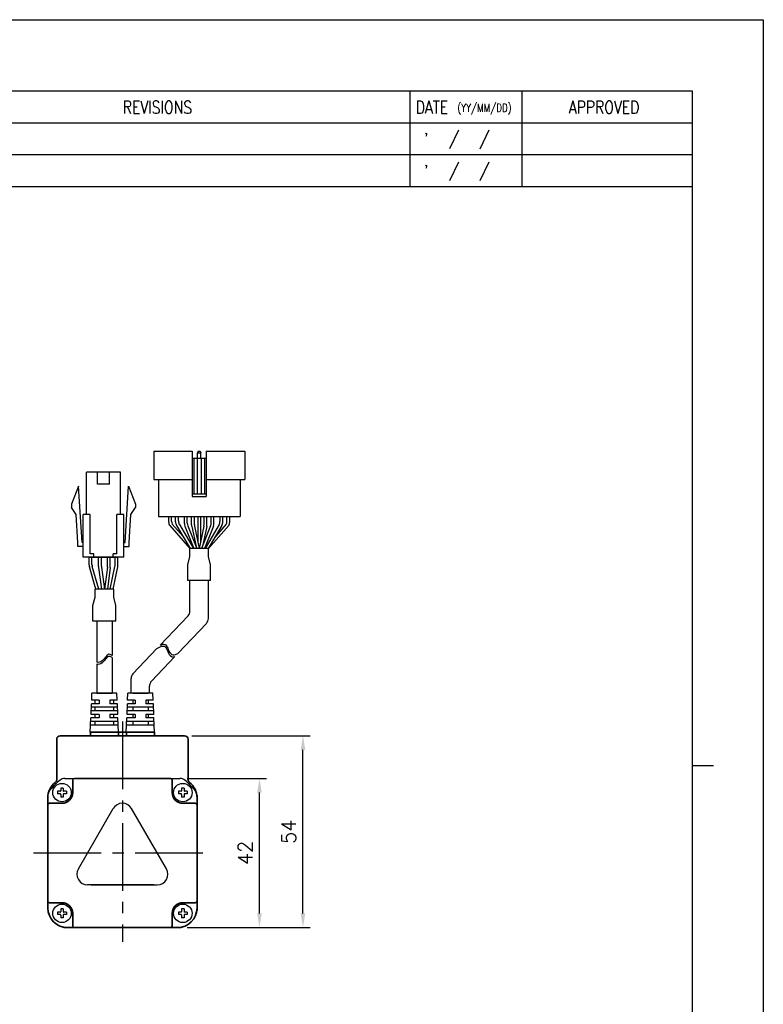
# Model space of a CAD drawing. Header units: millimetres. Extents: x 0 to 594, y 0 to 420.
# Tile 4 of 4: x 385 to 594, y 143 to 420. Entities that reach past the tile are written whole.
import ezdxf

# ---------------------------------------------------------------- set-up
doc = ezdxf.new("R2010")
doc.units = ezdxf.units.MM
doc.header["$PDSIZE"] = -1
doc.linetypes.add('CENTER2', pattern=[28.575, 19.05, -3.175, 3.175, -3.175])
doc.layers.add('DIM', color=3, linetype='Continuous')
doc.layers.add('SHEET', color=1, linetype='Continuous')
doc.layers.add('Visible (ISO)', color=7, linetype='Continuous', lineweight=50)
doc.styles.add('SHEET1', font='ROMANS.SHX', dxfattribs={"width": 0.8, "height": 3})
doc.styles.get("Standard").update_dxf_attribs({"font": 'txt.shx', "bigfont": 'whgtxt.shx'})
doc.dimstyles.new('ISO-25', dxfattribs={"dimtxt": 2.5, "dimasz": 2.5, "dimexe": 1.25, "dimexo": 0.625, "dimtad": 1, "dimtxsty": 'Standard', "dimcen": 2.5, "dimadec": 0, "dimazin": 0, "dimtfac": 1, "dimtmove": 0, "dimatfit": 3, "dimfxl": 0, "dimarcsym": 0})

# ---------------------------------------------------------------- blocks, each defined once
blk = doc.blocks.new('*D16')
at = {"color": 8, "lineweight": -2}
for p, q in [((431.87, 206.39), (454.2, 206.39)), ((452.2, 168.39), (452.2, 202.39)), ((431.87, 164.39), (454.2, 164.39))]:
    blk.add_line(p, q, dxfattribs=at)
at = {"color": 8}
for points in [[(451.53, 202.39), (452.86, 202.39), (452.2, 206.39)], [(451.53, 168.39), (452.86, 168.39), (452.2, 164.39)]]:
    blk.add_solid(points, dxfattribs=at)
at = {"layer": 'Defpoints', "color": 0}
for p in [(429.87, 206.39), (452.2, 206.39), (429.87, 164.39)]:
    blk.add_point(p, dxfattribs=at)
at = {"color": 3, "insert": (448.2, 185.39), "char_height": 4, "attachment_point": 5, "rotation": 90}
blk.add_mtext('\\A1;42', dxfattribs=at)
blk = doc.blocks.new('*D17')
at = {"color": 8, "lineweight": -2}
for p, q in [((433.13, 218.39), (466.44, 218.39)), ((464.44, 168.39), (464.44, 214.39)), ((431.87, 164.39), (466.44, 164.39))]:
    blk.add_line(p, q, dxfattribs=at)
at = {"color": 8}
for points in [[(463.78, 214.39), (465.11, 214.39), (464.44, 218.39)], [(463.78, 168.39), (465.11, 168.39), (464.44, 164.39)]]:
    blk.add_solid(points, dxfattribs=at)
at = {"layer": 'Defpoints', "color": 0}
for p in [(431.13, 218.39), (464.44, 218.39), (429.87, 164.39)]:
    blk.add_point(p, dxfattribs=at)
at = {"color": 3, "insert": (460.44, 191.39), "char_height": 4, "attachment_point": 5, "rotation": 90}
blk.add_mtext('\\A1;54', dxfattribs=at)

msp = doc.modelspace()

# ---------------------------------------------------------------- linework, layer by layer
at = {"color": 0}
for p, q in [((422.4331, 298.5165), (422.4331, 290.5165)), ((422.4331, 298.5165), (433.2331, 298.5165)), ((426.6545, 278.5709), (426.6545, 280.1165)), ((427.4545, 278.7879), (427.4545, 280.1165)), ((428.5923, 278.6431), (428.5923, 280.1165)), ((429.3923, 278.8601), (429.3923, 280.1165)), ((431.0738, 278.1225), (431.0738, 280.1165)), ((431.8738, 278.2767), (431.8738, 280.1165)), ((433.0923, 277.7355), (433.0923, 280.1165)), ((433.8923, 277.7803), (433.8923, 280.1165)), ((436.5923, 277.7803), (436.5923, 280.1165)), ((437.3923, 277.7365), (437.3923, 280.1165)), ((438.5923, 278.2767), (438.5923, 280.1165)), ((439.3923, 278.1225), (439.3923, 280.1165)), ((441.0923, 278.8601), (441.0923, 280.1165)), ((441.8923, 278.6431), (441.8923, 280.1165)), ((443.0117, 278.7879), (443.0117, 280.1165)), ((443.8117, 278.5709), (443.8117, 280.1165)), ((428.8666, 277.6323), (432.683, 271.1165)), ((429.6666, 277.8493), (433.6102, 271.1165)), ((431.2171, 277.3791), (433.7245, 271.1165)), ((432.0171, 277.5333), (434.5863, 271.1165)), ((438.4491, 277.5333), (435.8799, 271.1165)), ((439.2491, 277.3791), (436.7416, 271.1165)), ((440.8181, 277.8493), (436.8745, 271.1165)), ((441.6181, 277.6323), (437.8017, 271.1165)), ((437.8329, 271.1165), (432.6336, 271.1165)), ((432.6336, 268.8678), (432.6336, 271.1165)), ((437.8329, 268.8678), (437.8329, 271.1165)), ((406.9208, 266.0448), (406.9208, 268.6393)), ((407.7208, 266.0978), (407.7208, 268.6393)), ((409.4208, 266.0978), (409.4208, 268.6393)), ((410.2208, 266.0448), (410.2208, 268.6393)), ((432.0132, 266.5418), (432.6336, 268.8678)), ((432.0132, 262.1321), (432.0132, 266.5418)), ((438.4529, 266.5432), (437.8329, 268.8678)), ((438.4529, 262.1321), (438.4529, 266.5432)), ((406.9383, 265.7813), (407.7547, 259.6393)), ((407.7383, 265.8342), (408.5618, 259.6393)), ((409.4034, 265.8342), (408.5799, 259.6393)), ((410.2034, 265.7813), (409.387, 259.6393)), ((438.4529, 262.1321), (432.0132, 262.1321)), ((411.1614, 259.6393), (405.9621, 259.6393)), ((405.9621, 257.3906), (405.9621, 259.6393)), ((411.1614, 257.3906), (411.1614, 259.6393)), ((405.3417, 255.0647), (405.9621, 257.3906)), ((405.3417, 250.6549), (405.3417, 255.0647)), ((411.7814, 255.0661), (411.1614, 257.3906)), ((411.7814, 250.6549), (411.7814, 255.0661)), ((411.7814, 250.6549), (405.3417, 250.6549)), ((424.2802, 243.9216), (424.3607, 243.9652)), ((424.3003, 243.9428), (424.8254, 244.1375)), ((424.8254, 244.1375), (425.2667, 244.2033)), ((425.2667, 244.2033), (425.6451, 244.1254)), ((425.6451, 244.1254), (425.8744, 243.9506)), ((409.5205, 241.2117), (409.2747, 241.0096)), ((409.7872, 241.3212), (409.5205, 241.2117)), ((410.1729, 241.2985), (409.7872, 241.3212)), ((410.5821, 241.1207), (410.1729, 241.2985)), ((423.3498, 242.9439), (424.212, 243.4103)), ((424.212, 243.4103), (424.6767, 243.5826)), ((424.6767, 243.5826), (425.118, 243.6484)), ((425.118, 243.6484), (425.4964, 243.5705)), ((425.4964, 243.5705), (425.7257, 243.3957)), ((425.7257, 243.3957), (425.9108, 243.1369)), ((425.8744, 243.9506), (426.0594, 243.6918)), ((425.9108, 243.1369), (426.0682, 242.8177)), ((426.0594, 243.6918), (426.2169, 243.3726)), ((426.0682, 242.8177), (426.215, 242.4616)), ((426.215, 242.4616), (426.3689, 242.092)), ((426.2169, 243.3726), (426.3637, 243.0165)), ((426.3637, 243.0165), (426.5176, 242.6469)), ((426.3689, 242.092), (426.5766, 241.6697)), ((426.5176, 242.6469), (426.7252, 242.2246)), ((426.5766, 241.6697), (426.8182, 241.2864)), ((426.7252, 242.2246), (426.9669, 241.8413)), ((426.8182, 241.2864), (427.094, 240.9673)), ((426.9669, 241.8413), (427.2427, 241.5222)), ((427.2427, 241.5222), (427.5542, 241.2922)), ((427.5542, 241.2922), (427.9022, 241.1764)), ((428.2302, 241.1815), (428.5705, 241.2706)), ((428.5705, 241.2706), (429.2137, 241.5627)), ((406.5282, 239.1467), (406.4116, 239.2131)), ((406.5282, 238.5722), (406.4116, 238.6386)), ((406.8438, 239.0569), (406.5282, 239.1467)), ((406.8438, 238.4824), (406.5282, 238.5722)), ((407.2099, 239.0787), (406.8438, 239.0569)), ((407.2099, 238.5042), (406.8438, 238.4824)), ((407.5703, 239.2202), (407.2099, 239.0787)), ((407.5703, 238.6457), (407.2099, 238.5042)), ((407.9193, 239.457), (407.5703, 239.2202)), ((407.9193, 238.8826), (407.5703, 238.6457)), ((408.2519, 239.7648), (407.9193, 239.457)), ((408.2519, 239.1903), (407.9193, 238.8826)), ((408.5618, 240.1189), (408.2519, 239.7648)), ((408.5618, 239.5444), (408.2519, 239.1903)), ((408.8061, 240.4361), (408.5618, 240.1189)), ((408.8061, 239.8616), (408.5618, 239.5444)), ((409.04, 240.742), (408.8061, 240.4361)), ((409.04, 240.1675), (408.8061, 239.8616)), ((409.2747, 241.0096), (409.04, 240.742)), ((409.2747, 240.4351), (409.04, 240.1675)), ((409.5205, 240.6372), (409.2747, 240.4351)), ((409.7872, 240.7467), (409.5205, 240.6372)), ((410.1729, 240.7241), (409.7872, 240.7467)), ((410.5821, 240.5462), (410.1729, 240.7241)), ((410.7116, 241.0289), (410.5821, 241.1207)), ((410.7116, 240.4544), (410.5821, 240.5462)), ((427.094, 240.9673), (427.4055, 240.7373)), ((427.4055, 240.7373), (427.7535, 240.6215)), ((427.7535, 240.6215), (428.0816, 240.6266)), ((427.9022, 241.1764), (428.2302, 241.1815)), ((428.0816, 240.6266), (428.4218, 240.7157))]:
    msp.add_line(p, q, dxfattribs=at)
for p, q in [((433.2331, 298.5165), (433.2331, 285.7165)), ((434.9331, 298.5165), (434.7331, 298.0165)), ((434.7331, 296.5165), (434.7331, 298.0165)), ((434.7331, 298.0165), (435.7331, 298.0165)), ((434.9331, 298.5165), (435.5331, 298.5165)), ((435.5331, 298.5165), (435.7331, 298.0165)), ((435.7331, 296.5165), (435.7331, 298.0165)), ((437.2331, 298.5165), (437.2331, 285.7165)), ((437.2331, 298.5165), (448.0331, 298.5165)), ((448.0331, 298.5165), (448.0331, 290.5165)), ((433.2331, 296.5165), (437.2331, 296.5165)), ((433.7331, 296.5165), (433.7331, 286.5165)), ((434.6331, 296.5165), (434.6331, 286.5165)), ((435.8331, 296.5165), (435.8331, 286.5165)), ((436.7331, 296.5165), (436.7331, 286.5165)), ((403.5507, 280.6393), (403.5507, 292.6393)), ((406.6007, 289.2393), (406.6007, 292.6393)), ((410.0007, 289.2393), (410.0007, 292.6393)), ((413.0507, 280.6393), (413.0507, 292.6393)), ((401.3007, 288.6393), (399.3007, 283.6393)), ((402.2507, 272.8393), (401.3007, 288.6393)), ((414.3507, 272.8393), (415.3007, 288.6393)), ((415.3007, 288.6393), (417.3007, 283.6393)), ((422.4331, 290.5165), (433.2331, 290.5165)), ((423.7331, 290.5165), (423.7331, 280.1165)), ((437.2331, 290.5165), (448.0331, 290.5165)), ((446.7331, 290.5165), (446.7331, 280.1165)), ((433.2331, 286.5165), (437.2331, 286.5165)), ((433.2331, 285.7165), (437.2331, 285.7165)), ((399.3007, 283.6393), (399.3007, 282.6393)), ((417.3007, 283.6393), (417.3007, 282.6393)), ((400.5779, 280.6673), (399.3007, 282.6393)), ((401.0529, 272.7673), (400.5779, 280.6673)), ((402.5507, 268.6393), (402.5507, 280.6393)), ((404.5507, 269.6393), (404.5507, 280.6393)), ((412.0507, 269.6393), (412.0507, 280.6393)), ((414.0507, 268.6393), (414.0507, 280.6393)), ((415.5485, 272.7673), (416.0235, 280.6673)), ((416.0235, 280.6673), (417.3007, 282.6393)), ((423.7331, 280.1165), (446.7331, 280.1165)), ((428.5923, 280.1165), (441.8923, 280.1165)), ((434.8423, 280.1165), (434.8423, 272.9993)), ((435.6423, 280.1165), (435.6423, 272.9993)), ((401.0507, 271.6393), (401.0507, 272.8393)), ((415.5507, 271.6393), (415.5507, 272.8393)), ((405.5507, 268.6393), (405.5507, 269.6393)), ((411.0507, 268.6393), (411.0507, 269.6393)), ((404.2444, 266.5213), (404.2444, 268.6393)), ((404.2444, 268.6393), (412.357, 268.6393)), ((405.0444, 266.6319), (405.0444, 268.6393)), ((411.557, 266.4409), (411.557, 268.6393)), ((412.357, 266.3597), (412.357, 268.6393)), ((406.1074, 259.6393), (404.3195, 265.9784)), ((406.9386, 259.6393), (405.1195, 266.089)), ((410.203, 259.6393), (411.5161, 266.0389)), ((411.0197, 259.6393), (412.3161, 265.9577)), ((432.6331, 253.4987), (432.6331, 262.1321)), ((437.8331, 262.1321), (432.6331, 262.1321)), ((437.8331, 251.4199), (437.8331, 262.1321)), ((406.4116, 250.6549), (406.4116, 239.2131)), ((410.7116, 250.6549), (410.7116, 241.0289)), ((432.0819, 252.1199), (424.2802, 243.9216)), ((437.2819, 250.0411), (429.2137, 241.5627)), ((423.3498, 242.9439), (416.596, 235.8467)), ((406.4116, 238.6386), (406.4116, 230.3943)), ((410.7116, 240.4544), (410.7116, 230.3943)), ((428.4029, 240.7107), (421.796, 233.7679)), ((416.0448, 230.3943), (416.0448, 234.468)), ((404.9707, 228.3943), (405.0616, 230.3943)), ((412.0616, 230.3943), (405.0616, 230.3943)), ((410.7116, 230.3943), (406.4116, 230.3943)), ((408.5178, 230.3943), (410.7116, 230.3943)), ((412.1525, 228.3943), (412.0616, 230.3943)), ((415.0977, 228.3943), (415.1886, 230.3943)), ((422.1886, 230.3943), (415.1886, 230.3943)), ((421.2448, 230.3943), (415.9566, 230.3943)), ((420.8386, 230.3943), (416.5386, 230.3943)), ((418.6448, 230.3943), (420.8386, 230.3943)), ((421.2448, 230.3943), (421.2448, 232.3892)), ((422.2795, 228.3943), (422.1886, 230.3943)), ((404.7889, 224.3943), (404.9252, 227.3943)), ((407.0616, 227.3943), (404.9252, 227.3943)), ((407.0616, 227.3943), (404.9252, 227.3943)), ((407.0616, 228.3943), (404.9707, 228.3943)), ((407.0616, 228.3943), (404.9707, 228.3943)), ((405.9616, 227.3943), (405.9616, 228.3943)), ((407.0616, 228.3943), (407.0616, 227.3943)), ((412.1525, 228.3943), (410.0616, 228.3943)), ((410.0616, 228.3943), (410.0616, 227.3943)), ((412.1979, 227.3943), (410.0616, 227.3943)), ((411.1616, 227.3943), (411.1616, 228.3943)), ((412.3343, 224.3943), (412.1979, 227.3943)), ((414.9159, 224.3943), (415.0522, 227.3943)), ((417.1886, 227.3943), (415.0522, 227.3943)), ((417.1886, 227.3943), (415.0522, 227.3943)), ((417.1886, 228.3943), (415.0977, 228.3943)), ((417.1886, 228.3943), (415.0977, 228.3943)), ((416.5386, 228.3943), (416.5386, 227.3943)), ((417.1886, 228.3943), (417.1886, 227.3943)), ((422.2795, 228.3943), (420.1886, 228.3943)), ((420.1886, 228.3943), (420.1886, 227.3943)), ((422.325, 227.3943), (420.1886, 227.3943)), ((420.8386, 228.3943), (420.8386, 227.3943)), ((422.4613, 224.3943), (422.325, 227.3943)), ((412.2889, 225.3943), (404.8343, 225.3943)), ((412.2434, 226.3943), (404.8798, 226.3943)), ((405.9616, 225.3943), (405.9616, 226.3943)), ((411.1616, 225.3943), (411.1616, 226.3943)), ((422.4159, 225.3943), (414.9613, 225.3943)), ((422.3704, 226.3943), (415.0068, 226.3943)), ((416.5386, 226.3943), (416.5386, 225.3943)), ((420.8386, 226.3943), (420.8386, 225.3943)), ((404.5616, 219.3943), (404.7434, 223.3943)), ((412.4252, 222.3943), (404.6979, 222.3943)), ((407.0616, 223.3943), (404.7434, 223.3943)), ((407.0616, 224.3943), (404.7889, 224.3943)), ((405.9616, 223.3943), (405.9616, 224.3943)), ((405.9616, 221.3943), (405.9616, 222.3943)), ((407.0616, 224.3943), (407.0616, 223.3943)), ((412.3343, 224.3943), (410.0616, 224.3943)), ((410.0616, 224.3943), (410.0616, 223.3943)), ((412.3798, 223.3943), (410.0616, 223.3943)), ((411.1616, 223.3943), (411.1616, 224.3943)), ((411.1616, 221.3943), (411.1616, 222.3943)), ((412.5616, 219.3943), (412.3798, 223.3943)), ((414.6886, 219.3943), (414.8704, 223.3943)), ((422.5522, 222.3943), (414.825, 222.3943)), ((417.1886, 223.3943), (414.8704, 223.3943)), ((417.1886, 224.3943), (414.9159, 224.3943)), ((416.5386, 224.3943), (416.5386, 223.3943)), ((416.5386, 222.3943), (416.5386, 221.3943)), ((417.1886, 224.3943), (417.1886, 223.3943)), ((422.4613, 224.3943), (420.1886, 224.3943)), ((420.1886, 224.3943), (420.1886, 223.3943)), ((422.5068, 223.3943), (420.1886, 223.3943)), ((420.8386, 224.3943), (420.8386, 223.3943)), ((420.8386, 222.3943), (420.8386, 221.3943)), ((422.6886, 219.3943), (422.5068, 223.3943)), ((412.4707, 221.3943), (404.6525, 221.3943)), ((422.5977, 221.3943), (414.7795, 221.3943)), ((397.377, 206.3943), (429.8732, 206.3943)), ((392.6251, 201.6424), (392.6251, 169.1462)), ((434.6251, 201.6424), (434.6251, 169.1462)), ((401.2232, 180.8943), (411.027, 197.8751)), ((426.027, 180.8943), (416.2232, 197.8751)), ((404.8212, 176.3943), (403.8212, 176.3943)), ((422.4289, 176.3943), (423.4289, 176.3943)), ((397.377, 164.3943), (429.8732, 164.3943))]:
    msp.add_line(p, q)
at = {"lineweight": 35}
for p, q in [((406.4116, 230.3943), (408.5178, 230.3943)), ((416.5386, 230.3943), (418.6448, 230.3943))]:
    msp.add_line(p, q, dxfattribs=at)
at = {"color": 1, "linetype": 'CENTER2'}
for p, q in [((413.6251, 222.3943), (413.6251, 160.3943)), ((388.6251, 185.3943), (438.6251, 185.3943))]:
    msp.add_line(p, q, dxfattribs=at)
at = {"color": 4}
msp.add_line((574, 210), (580, 210), dxfattribs=at)
at = {"color": 7, "linetype": 'Continuous'}
for p, q in [((395.3751, 202.7443), (395.3751, 202.0443)), ((396.1251, 202.7443), (395.3751, 202.7443)), ((396.9751, 203.6443), (396.2751, 203.6443)), ((396.2751, 203.6443), (396.2751, 202.8943)), ((396.9751, 203.6443), (396.9751, 202.8943)), ((397.8751, 202.7443), (397.1251, 202.7443)), ((397.8751, 202.7443), (397.8751, 202.0443)), ((429.3751, 202.7443), (429.3751, 202.0443)), ((430.1251, 202.7443), (429.3751, 202.7443)), ((430.9751, 203.6443), (430.2751, 203.6443)), ((430.2751, 203.6443), (430.2751, 202.8943)), ((430.9751, 203.6443), (430.9751, 202.8943)), ((431.8751, 202.7443), (431.1251, 202.7443)), ((431.8751, 202.7443), (431.8751, 202.0443)), ((396.1251, 202.0443), (395.3751, 202.0443)), ((396.2751, 201.8943), (396.2751, 201.1443)), ((396.9751, 201.1443), (396.2751, 201.1443)), ((396.9751, 201.8943), (396.9751, 201.1443)), ((397.8751, 202.0443), (397.1251, 202.0443)), ((430.1251, 202.0443), (429.3751, 202.0443)), ((430.2751, 201.8943), (430.2751, 201.1443)), ((430.9751, 201.1443), (430.2751, 201.1443)), ((430.9751, 201.8943), (430.9751, 201.1443)), ((431.8751, 202.0443), (431.1251, 202.0443)), ((396.9751, 169.6443), (396.2751, 169.6443)), ((396.2751, 169.6443), (396.2751, 168.8943)), ((396.9751, 169.6443), (396.9751, 168.8943)), ((430.9751, 169.6443), (430.2751, 169.6443)), ((430.2751, 169.6443), (430.2751, 168.8943)), ((430.9751, 169.6443), (430.9751, 168.8943)), ((395.3751, 168.7443), (395.3751, 168.0443)), ((396.1251, 168.7443), (395.3751, 168.7443)), ((396.1251, 168.0443), (395.3751, 168.0443)), ((396.2751, 167.8943), (396.2751, 167.1443)), ((396.9751, 167.1443), (396.2751, 167.1443)), ((396.9751, 167.8943), (396.9751, 167.1443)), ((397.8751, 168.7443), (397.1251, 168.7443)), ((397.8751, 168.0443), (397.1251, 168.0443)), ((397.8751, 168.7443), (397.8751, 168.0443)), ((429.3751, 168.7443), (429.3751, 168.0443)), ((430.1251, 168.7443), (429.3751, 168.7443)), ((430.1251, 168.0443), (429.3751, 168.0443)), ((430.2751, 167.8943), (430.2751, 167.1443)), ((430.9751, 167.1443), (430.2751, 167.1443)), ((430.9751, 167.8943), (430.9751, 167.1443)), ((431.8751, 168.7443), (431.1251, 168.7443)), ((431.8751, 168.0443), (431.1251, 168.0443)), ((431.8751, 168.7443), (431.8751, 168.0443))]:
    msp.add_line(p, q, dxfattribs=at)
at = {"color": 6}
msp.add_lwpolyline([(0, 420), (594, 420), (594, 0), (0, 0)], close=True, dxfattribs=at)
at = {"color": 4}
msp.add_lwpolyline([(20, 400), (574, 400), (574, 20), (20, 20)], close=True, dxfattribs=at)
for points in [[(413.0507, 292.6393), (403.5507, 292.6393)], [(410.0007, 289.2393), (406.6007, 289.2393)], [(404.5507, 280.6393), (402.5507, 280.6393)], [(414.0507, 280.6393), (412.0507, 280.6393)], [(402.5507, 272.8393), (402.2507, 272.8393)], [(414.0507, 272.8393), (414.3507, 272.8393)], [(402.5507, 271.6393), (401.0507, 271.6393)], [(402.5507, 271.6393), (401.0507, 271.6393)], [(405.5507, 269.6393), (404.5507, 269.6393)], [(412.0507, 269.6393), (411.0507, 269.6393)], [(414.0507, 271.6393), (415.5507, 271.6393)], [(414.0507, 271.6393), (415.5507, 271.6393)], [(414.0507, 268.6393), (402.5507, 268.6393)]]:
    msp.add_lwpolyline(points)
for centre in [(396.6251, 202.3943), (430.6251, 202.3943), (396.6251, 168.3943), (430.6251, 168.3943)]:
    msp.add_circle(centre, 2.6)
at = {"color": 0}
for centre, start, end in [((428.6545, 278.5709), 180, 210.358277), ((429.4545, 278.7879), 180, 203.791628), ((430.5923, 278.6431), 180, 210.358277), ((431.3923, 278.8601), 180, 210.358277), ((433.0738, 278.1225), 180.000001, 201.819992), ((433.8738, 278.2767), 180.000001, 201.819992), ((436.5923, 278.2767), 338.180009, 0), ((437.3923, 278.1225), 338.180009, 0), ((439.0923, 278.8601), 329.641723, 0), ((439.8923, 278.6431), 329.641723, 0), ((441.0117, 278.7879), 336.208372, 0), ((441.8117, 278.5709), 329.641723, 0), ((408.9208, 266.0448), 180, 187.571875), ((409.7208, 266.0978), 180, 187.571875), ((407.4208, 266.0978), 352.428125, 0), ((408.2208, 266.0448), 352.428125, 0)]:
    msp.add_arc(centre, 2, start, end, dxfattribs=at)
for centre, radius, start, end in [((435.0923, 277.7355), 2, 180, 192.18873), ((435.8923, 277.7803), 2, 180, 191.729285), ((434.5923, 277.7803), 2, 348.270715, 0), ((435.3923, 277.7365), 2, 347.756403, 0), ((406.2444, 266.5213), 2, 180, 195.750963), ((407.0444, 266.6319), 2, 180, 195.750963), ((409.557, 266.4409), 2, 348.404564, 0), ((410.357, 266.3597), 2, 348.404564, 0), ((430.6331, 253.4987), 2, 316.419966, 360), ((435.8331, 251.4199), 2, 316.419966, 360), ((418.0448, 234.468), 2, 136.419966, 180), ((423.2448, 232.3892), 2, 136.419966, 180), ((413.6251, 185.3943), 27, 130.535802, 139.464198), ((397.377, 204.3943), 2, 90, 130.535802), ((429.8732, 204.3943), 2, 49.464198, 90), ((413.6251, 185.3943), 27, 40.535802, 49.464198), ((394.6251, 201.6424), 2, 139.464198, 180), ((432.6251, 201.6424), 2, 0, 40.535802), ((413.6251, 196.3751), 3, 30, 150), ((403.8212, 179.3943), 3, 150, 270), ((423.4289, 179.3943), 3, 270, 30), ((394.6251, 169.1462), 2, 180, 212.209912), ((432.6251, 169.1462), 2, 327.790088, 0), ((397.377, 166.3943), 2, 237.790088, 270), ((429.8732, 166.3943), 2, 270, 302.209912)]:
    msp.add_arc(centre, radius, start, end)
at = {"color": 7, "linetype": 'Continuous'}
for centre, start, end in [((396.1251, 202.8943), 269.999999, 0.000009), ((397.1251, 202.8943), 180, 270.000003), ((430.1251, 202.8943), 269.999999, 0.000009), ((431.1251, 202.8943), 180, 270.000003), ((396.1251, 201.8943), 359.999995, 89.999997), ((397.1251, 201.8943), 89.999997, 180), ((430.1251, 201.8943), 359.999995, 89.999997), ((431.1251, 201.8943), 89.999997, 180), ((396.1251, 168.8943), 269.999999, 0.000009), ((396.1251, 167.8943), 359.999995, 89.999997), ((397.1251, 168.8943), 180, 270.000003), ((397.1251, 167.8943), 89.999997, 180), ((430.1251, 168.8943), 269.999999, 0.000009), ((430.1251, 167.8943), 359.999995, 89.999997), ((431.1251, 168.8943), 180, 270.000003), ((431.1251, 167.8943), 89.999997, 180)]:
    msp.add_arc(centre, 0.15, start, end, dxfattribs=at)
at = {"layer": 'DIM', "color": 0}
for p, q in [((426.9287, 277.5601), (432.6336, 271.1165)), ((427.6245, 277.9811), (430.691, 274.5175)), ((433.1374, 277.3132), (434.3467, 271.7149)), ((433.9341, 277.3737), (435.2333, 271.1165)), ((436.5506, 277.3737), (435.2514, 271.1165)), ((437.3469, 277.3123), (436.1472, 271.7842)), ((443.5374, 277.5601), (437.8325, 271.1165)), ((442.8417, 277.9811), (439.7752, 274.5175))]:
    msp.add_line(p, q, dxfattribs=at)
at = {"layer": 'SHEET'}
for p, q in [((494.5, 400), (494.5, 373)), ((526, 400), (526, 373)), ((317.5, 391), (574, 391)), ((508.2099, 388.911), (505.7077, 383.5959)), ((516.7362, 388.9028), (514.2339, 383.5877)), ((317.5, 382), (574, 382)), ((508.2099, 379.911), (505.7077, 374.5959)), ((516.7362, 379.9028), (514.2339, 374.5877))]:
    msp.add_line(p, q, dxfattribs=at)
at = {"layer": 'SHEET', "color": 7}
msp.add_line((317.5, 373), (574, 373), dxfattribs=at)
at = {"layer": 'Visible (ISO)', "lineweight": 35}
for p, q in [((404.6251, 219.3943), (412.4981, 219.3943)), ((404.6251, 218.3943), (404.6251, 219.3943)), ((404.6251, 219.3943), (412.4981, 219.3943)), ((414.7521, 219.3943), (412.4981, 219.3943)), ((412.4981, 218.3943), (412.4981, 219.3943)), ((414.7521, 219.3943), (422.6251, 219.3943)), ((414.7521, 218.3943), (414.7521, 219.3943)), ((414.7521, 219.3943), (422.6251, 219.3943)), ((422.6251, 218.3943), (422.6251, 219.3943)), ((395.1251, 206.0178), (395.1251, 217.3943)), ((396.1251, 218.3943), (431.1251, 218.3943)), ((432.1251, 217.3943), (432.1251, 206.0178)), ((399.6251, 202.3943), (399.6251, 205.8943)), ((400.1251, 206.3943), (427.1251, 206.3943)), ((427.6251, 205.8943), (427.6251, 202.3943)), ((392.6251, 200.8943), (392.6251, 198.8943)), ((434.6251, 198.8943), (434.6251, 200.8943)), ((392.6251, 171.8943), (392.6251, 198.8943)), ((393.1251, 199.3943), (396.6251, 199.3943)), ((430.6251, 199.3943), (434.1251, 199.3943)), ((434.6251, 198.8943), (434.6251, 171.8943)), ((422.4289, 176.3943), (404.8212, 176.3943)), ((392.6251, 169.8943), (392.6251, 171.8943)), ((434.6251, 171.8943), (434.6251, 169.8943)), ((396.6251, 171.3943), (393.1251, 171.3943)), ((434.1251, 171.3943), (430.6251, 171.3943)), ((399.6251, 164.8943), (399.6251, 168.3943)), ((427.6251, 168.3943), (427.6251, 164.8943)), ((400.1251, 164.3943), (398.1251, 164.3943)), ((427.1251, 164.3943), (400.1251, 164.3943)), ((429.1251, 164.3943), (427.1251, 164.3943))]:
    msp.add_line(p, q, dxfattribs=at)
for centre, radius, start, end in [((396.1251, 217.3943), 1, 90, 180), ((431.1251, 217.3943), 1, 0, 90), ((398.1251, 200.8943), 5.5, 127.979872, 180), ((394.1251, 206.0178), 1, 307.979872, 0), ((400.1251, 205.8943), 0.5, 90, 180), ((427.1251, 205.8943), 0.5, 0, 90), ((433.1251, 206.0178), 1, 180, 232.020128), ((429.1251, 200.8943), 5.5, 0, 52.020128), ((396.6251, 202.3943), 3, 270, 0), ((430.6251, 202.3943), 3, 180, 270), ((393.1251, 198.8943), 0.5, 90, 180), ((434.1251, 198.8943), 0.5, 0, 90), ((393.1251, 171.8943), 0.5, 180, 270), ((434.1251, 171.8943), 0.5, 270, 0), ((398.1251, 169.8943), 5.5, 180, 270), ((396.6251, 168.3943), 3, 0, 90), ((430.6251, 168.3943), 3, 90, 180), ((429.1251, 169.8943), 5.5, 270, 0), ((400.1251, 164.8943), 0.5, 180, 270), ((427.1251, 164.8943), 0.5, 270, 0)]:
    msp.add_arc(centre, radius, start, end, dxfattribs=at)

# ---------------------------------------------------------------- texts
at = {"layer": 'SHEET', "color": 7, "style": 'SHEET1', "width": 0.8}
msp.add_text('REVISIONS', height=3.6, dxfattribs=at).set_placement((413.7181, 393.5466))
at = {"layer": 'SHEET', "style": 'SHEET1', "width": 0.8}
for s, height, p in [('DATE', 3.6, (496.1592, 393.5466)), ('(YY/MM/DD)', 2.25, (507.8838, 394.0859)), ('APPROVED', 3.6, (539.2502, 393.5466)), ("'", 3.6, (498.4958, 384.5633)), ("'", 3.6, (498.4958, 375.5633))]:
    msp.add_text(s, height=height, dxfattribs=at).set_placement(p)

# ---------------------------------------------------------------- dimensions: what is measured, and where the dimension line sits
for base, p2, picture, middle in [((464.4436, 218.3943), (431.1251, 218.3943), '*D17', (460.4436, 191.3943)), ((452.1961, 206.3943), (429.8732, 206.3943), '*D16', (448.1961, 185.3943))]:
    dim = msp.add_linear_dim(base=base, p1=(429.8732, 164.3943), p2=p2, angle=90, dimstyle='ISO-25', override={"dimscale": 2, "dimtxt": 2, "dimasz": 2, "dimexe": 1, "dimexo": 1, "dimgap": 1, "dimdec": 3, "dimzin": 9, "dimdsep": 46, "dimcen": 0, "dimclrd": 8, "dimclre": 8, "dimclrt": 3, "dimadec": 3, "dimazin": 2, "dimtol": 0, "dimlim": 0, "dimtp": 1, "dimtm": 1, "dimtdec": 3, "dimfxl": 0.6, "dimtolj": 1, "dimtzin": 9, "dimarcsym": 1})
    dim.commit()
    dim.dimension.update_dxf_attribs({"geometry": picture, "text_midpoint": middle})

doc.saveas('drawing.dxf')
